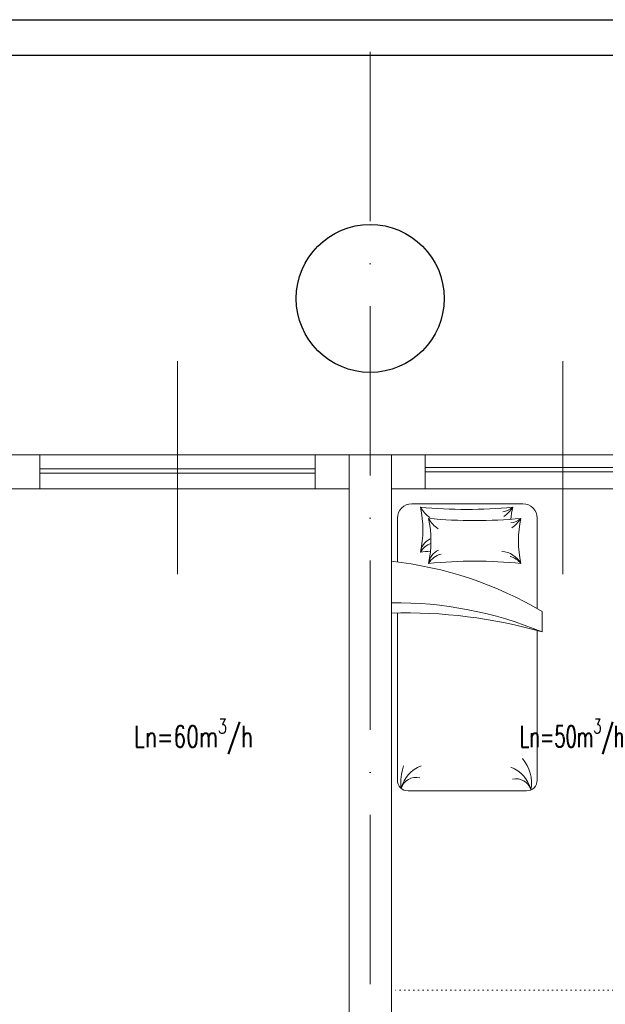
# Model space of a CAD drawing. Header units: millimetres. Extents: x -6513 to 30474, y -6915 to 65597.
# Tile 127 of 256: x -1330 to -915, y 13730 to 14427. Entities that reach past the tile are written whole.
import ezdxf

# ---------------------------------------------------------------- set-up
doc = ezdxf.new("R2010")
doc.units = ezdxf.units.MM
doc.linetypes.add('ACAD_ISO10W100', pattern=[18, 12, -3, 0, -3])
doc.linetypes.add('DOT', pattern=[6.35, 0, -6.35])
for name, color, linetype, lineweight in [('A_cienka', 8, 'Continuous', 5), ('A_meble', 8, 'Continuous', 0), ('A_osie', 8, 'ACAD_ISO10W100', 5), ('A_widok', 8, 'Continuous', 13), ('R-TABELKA', 8, 'Continuous', 25), ('wyburzenia', 8, 'DOT', 20)]:
    doc.layers.add(name, color=color, linetype=linetype, lineweight=lineweight)
doc.layers.add('DB_WM_nawiew-opis', color=8, linetype='Continuous')
doc.layers.add('DB_WM_odnośniki opis', color=8, linetype='Continuous')
doc.styles.get("Standard").update_dxf_attribs({"font": 'txt.shx', "width": 0.9})

msp = doc.modelspace()

# ---------------------------------------------------------------- linework, layer by layer
at = {"layer": 'A_cienka', "ltscale": 10}
for p, q in [((-1217.946, 14034.693), (-1217.946, 14185.49)), ((-944.946, 14034.693), (-944.946, 14185.49))]:
    msp.add_line(p, q, dxfattribs=at)
at = {"layer": 'A_cienka'}
for p, q in [((-2776.446, 14119.092), (2360.554, 14119.092)), ((-2776.446, 14119.092), (4647.554, 14119.092)), ((-1315.446, 14109.249), (-1120.446, 14109.249)), ((-1315.446, 14106.249), (-1120.446, 14106.249)), ((-847.446, 14110.092), (-1042.446, 14110.092)), ((-847.446, 14107.092), (-1042.446, 14107.092)), ((-1636.446, 14095.092), (-1096.446, 14095.092)), ((-1066.446, 14095.092), (-526.446, 14095.092))]:
    msp.add_line(p, q, dxfattribs=at)
at = {"layer": 'A_meble'}
for p, q in [((-1052.017, 14084.425), (-973.277, 14084.425)), ((-1062.177, 14074.265), (-1062.177, 14043.3)), ((-963.117, 14074.265), (-963.117, 14010.225)), ((-1066.446, 14007.048), (-1066.446, 14043.795)), ((-1062.177, 13888.845), (-1062.177, 14006.706)), ((-959.543, 14008.14), (-959.543, 13993.706)), ((-963.117, 13994.713), (-963.117, 13888.845)), ((-970.737, 13881.225), (-1054.557, 13881.225))]:
    msp.add_line(p, q, dxfattribs=at)
for centre, radius, start, end in [((-1052.017, 14074.265), 10.16, 90, 180), ((-973.277, 14074.265), 10.16, 0, 90), ((-1013.129, 14417.12), 336.638, 264.427379, 275.572621), ((-1118.798, 14066.14), 74.698, 347.684598, 12.315402), ((-1028.26, 14091.594), 19.974, 208.470717, 237.208757), ((-988.605, 14090.711), 11.887, 275.06749, 313.390733), ((-1002.213, 14096.369), 26.049, 306.437633, 326.711599), ((-907.46, 14066.14), 74.698, 167.684598, 174.433094), ((-1022.526, 14083.659), 19.974, 208.470717, 237.208757), ((-1007.394, 14409.184), 336.638, 264.427379, 275.572621), ((-1113.063, 14058.204), 74.698, 347.684598, 12.315402), ((-982.87, 14082.775), 11.887, 275.06749, 313.390733), ((-996.479, 14088.434), 26.049, 306.437633, 326.711599), ((-901.725, 14058.204), 74.698, 167.684598, 192.315402), ((-1033.701, 14048.544), 12.231, 115.689677, 172.185309), ((-1033.87, 14043.374), 13.765, 109.158711, 150.234298), ((-1019.765, 13837.68), 214.118, 95.078074, 96.988963), ((-1027.243, 14040.096), 13.025, 116.527473, 170.382922), ((-1027.751, 14035.03), 14.302, 104.079646, 149.578832), ((-989.48, 14033.878), 16.994, 29.600958, 85.215601), ((-1095.125, 13779.714), 265.634, 59.308818, 83.802091), ((-1007.394, 13707.225), 336.638, 84.427379, 95.572621), ((-985.853, 14033.486), 14.195, 38.241147, 75.622311), ((-1063.335, 13743.759), 270.64, 67.448992, 90.658748), ((-1055.475, 13659.998), 347.223, 73.961511, 91.810763), ((-993.882, 13886.656), 26.765, 350.036798, 40.821135), ((-1020.49, 13886.599), 39.267, 161.66539, 184.935272), ((-1037.173, 13877.283), 23.093, 110.67864, 164.795541), ((-989.878, 13876.276), 23.093, 15.204459, 69.32136), ((-1054.557, 13888.845), 7.62, 180, 270), ((-1049.037, 13879.852), 10.882, 75.908556, 163.265736), ((-978.014, 13878.846), 10.882, 16.734264, 104.091444), ((-970.737, 13888.845), 7.62, 270, 0)]:
    msp.add_arc(centre, radius, start, end, dxfattribs=at)
at = {"layer": 'A_osie', "ltscale": 10}
msp.add_line((-1081.446, 12663.649), (-1081.446, 14415.708), dxfattribs=at)
at = {"layer": 'A_widok', "ltscale": 5}
for p, q in [((-1096.446, 13493.092), (-1096.446, 14119.092)), ((-1096.446, 14119.092), (-1066.446, 14119.092)), ((-1066.446, 13493.092), (-1066.446, 14119.092))]:
    msp.add_line(p, q, dxfattribs=at)
for points in [[(-1417.446, 14119.092), (-1315.446, 14119.092), (-1315.446, 14095.092), (-1417.446, 14095.092)], [(-1096.446, 14095.092), (-1120.446, 14095.092), (-1120.446, 14119.092), (-1096.446, 14119.092)], [(-1066.446, 14095.092), (-1042.446, 14095.092), (-1042.446, 14119.092), (-1066.446, 14119.092)]]:
    msp.add_lwpolyline(points, close=True, dxfattribs=at)
at = {"layer": 'DB_WM_odnośniki opis'}
msp.add_circle((-1081.446, 14229.858), 52.401, dxfattribs=at)
at = {"layer": 'R-TABELKA'}
for p, q in [((-3136.084, 14427.247), (8327.828, 14427.247)), ((-3011.084, 14402.247), (8302.828, 14402.247))]:
    msp.add_line(p, q, dxfattribs=at)
at = {"layer": 'wyburzenia', "ltscale": 0.5}
msp.add_line((-860.492, 13740.092), (-1066.446, 13740.092), dxfattribs=at)

# ---------------------------------------------------------------- texts
at = {"layer": 'DB_WM_nawiew-opis', "char_height": 15, "width": 37.14159, "attachment_point": 1}
for s, insert in [('\\A1;{\\Fsimplex|c238;\\W0.7;Ln=60m\\H0.7x;\\S3^ ;\\H1.4286x;/h}', (-1248.693, 13932.275)), ('\\A1;{\\Fsimplex|c238;\\W0.7;Ln=50m\\H0.7x;\\S3^ ;\\H1.4286x;/h}', (-975.693, 13932.275))]:
    msp.add_mtext(s, dxfattribs=dict(at, insert=insert))

doc.saveas('drawing.dxf')
